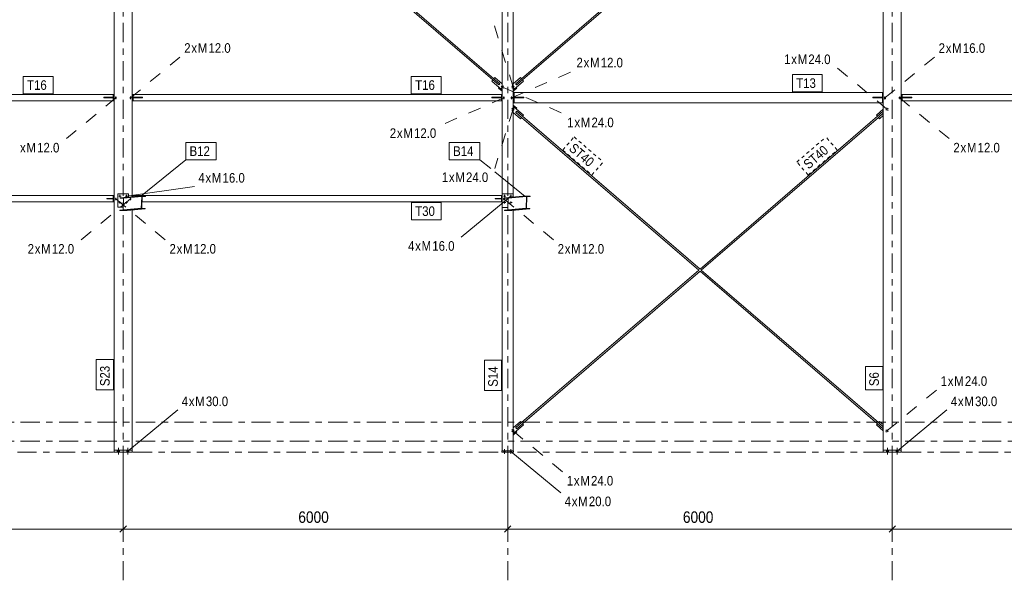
# Model space of a CAD drawing. Header units: millimetres. Extents: x -981 to 119, y -271 to 339.
# Tile 8 of 16: x -726 to -573, y -22 to 66. Entities that reach past the tile are written whole.
import ezdxf

# ---------------------------------------------------------------- set-up
doc = ezdxf.new("R2010")
doc.units = ezdxf.units.MM
for name, pattern in [('XKITLINE00', [0]), ('XKITLINE02', [4, 2, -2]), ('XKITLINE03', [6, 3, -1, 1, -1]), ('XKITLINE04', [3, 0.5, -0.5, 0.5, -0.5, 0.5, -0.5])]:
    doc.linetypes.add(name, pattern=pattern)
for name, color, linetype, lineweight in [('Element', 2, 'Continuous', 0), ('Spoina', 1, 'Continuous', 0), ('Wymiar', 4, 'Continuous', 0), ('Znak elementu', 2, 'Continuous', 0), ('Znak śruby', 4, 'Continuous', 0), ('Śruba', 3, 'Continuous', 0)]:
    doc.layers.add(name, color=color, linetype=linetype, lineweight=lineweight)
doc.styles.add('ARIAL', font='ARIAL.TTF')

msp = doc.modelspace()

# ---------------------------------------------------------------- hatches: boundary and pattern name
at = {"layer": 'Śruba'}
for points in [[(-710.59, 38.27), (-710.59, 38.28), (-710.59, 38.28), (-710.58, 38.29), (-710.58, 38.3), (-710.57, 38.31), (-710.57, 38.32), (-710.56, 38.32), (-710.56, 38.33), (-710.55, 38.33), (-710.54, 38.34), (-710.53, 38.34), (-710.53, 38.34), (-710.52, 38.35), (-710.51, 38.35), (-710.5, 38.35), (-710.49, 38.35), (-710.48, 38.35), (-710.47, 38.34), (-710.47, 38.34), (-710.46, 38.34), (-710.45, 38.33), (-710.44, 38.33), (-710.44, 38.32), (-710.43, 38.32), (-710.43, 38.31), (-710.42, 38.3), (-710.42, 38.29), (-710.41, 38.28), (-710.41, 38.28), (-710.41, 38.27), (-710.41, 38.26), (-710.41, 38.25), (-710.41, 38.24), (-710.41, 38.23), (-710.42, 38.22), (-710.42, 38.22), (-710.43, 38.21), (-710.43, 38.2), (-710.44, 38.19), (-710.44, 38.19), (-710.45, 38.18), (-710.46, 38.18), (-710.47, 38.18), (-710.47, 38.17), (-710.48, 38.17), (-710.49, 38.17), (-710.5, 38.17), (-710.51, 38.17), (-710.52, 38.17), (-710.53, 38.17), (-710.53, 38.18), (-710.54, 38.18), (-710.55, 38.18), (-710.56, 38.19), (-710.56, 38.19), (-710.57, 38.2), (-710.57, 38.21), (-710.58, 38.22), (-710.58, 38.22), (-710.59, 38.23), (-710.59, 38.24), (-710.59, 38.25), (-710.59, 38.26)], [(-710.59, 37.27), (-710.59, 37.28), (-710.59, 37.28), (-710.58, 37.29), (-710.58, 37.3), (-710.57, 37.31), (-710.57, 37.32), (-710.56, 37.32), (-710.56, 37.33), (-710.55, 37.33), (-710.54, 37.34), (-710.53, 37.34), (-710.53, 37.34), (-710.52, 37.35), (-710.51, 37.35), (-710.5, 37.35), (-710.49, 37.35), (-710.48, 37.35), (-710.47, 37.34), (-710.47, 37.34), (-710.46, 37.34), (-710.45, 37.33), (-710.44, 37.33), (-710.44, 37.32), (-710.43, 37.32), (-710.43, 37.31), (-710.42, 37.3), (-710.42, 37.29), (-710.41, 37.28), (-710.41, 37.28), (-710.41, 37.27), (-710.41, 37.26), (-710.41, 37.25), (-710.41, 37.24), (-710.41, 37.23), (-710.42, 37.22), (-710.42, 37.22), (-710.43, 37.21), (-710.43, 37.2), (-710.44, 37.19), (-710.44, 37.19), (-710.45, 37.18), (-710.46, 37.18), (-710.47, 37.18), (-710.47, 37.17), (-710.48, 37.17), (-710.49, 37.17), (-710.5, 37.17), (-710.51, 37.17), (-710.52, 37.17), (-710.53, 37.17), (-710.53, 37.18), (-710.54, 37.18), (-710.55, 37.18), (-710.56, 37.19), (-710.56, 37.19), (-710.57, 37.2), (-710.57, 37.21), (-710.58, 37.22), (-710.58, 37.22), (-710.59, 37.23), (-710.59, 37.24), (-710.59, 37.25), (-710.59, 37.26)], [(-709.59, 38.27), (-709.59, 38.28), (-709.59, 38.28), (-709.58, 38.29), (-709.58, 38.3), (-709.57, 38.31), (-709.57, 38.32), (-709.56, 38.32), (-709.56, 38.33), (-709.55, 38.33), (-709.54, 38.34), (-709.53, 38.34), (-709.53, 38.34), (-709.52, 38.35), (-709.51, 38.35), (-709.5, 38.35), (-709.49, 38.35), (-709.48, 38.35), (-709.47, 38.34), (-709.47, 38.34), (-709.46, 38.34), (-709.45, 38.33), (-709.44, 38.33), (-709.44, 38.32), (-709.43, 38.32), (-709.43, 38.31), (-709.42, 38.3), (-709.42, 38.29), (-709.41, 38.28), (-709.41, 38.28), (-709.41, 38.27), (-709.41, 38.26), (-709.41, 38.25), (-709.41, 38.24), (-709.41, 38.23), (-709.42, 38.22), (-709.42, 38.22), (-709.43, 38.21), (-709.43, 38.2), (-709.44, 38.19), (-709.44, 38.19), (-709.45, 38.18), (-709.46, 38.18), (-709.47, 38.18), (-709.47, 38.17), (-709.48, 38.17), (-709.49, 38.17), (-709.5, 38.17), (-709.51, 38.17), (-709.52, 38.17), (-709.53, 38.17), (-709.53, 38.18), (-709.54, 38.18), (-709.55, 38.18), (-709.56, 38.19), (-709.56, 38.19), (-709.57, 38.2), (-709.57, 38.21), (-709.58, 38.22), (-709.58, 38.22), (-709.59, 38.23), (-709.59, 38.24), (-709.59, 38.25), (-709.59, 38.26)], [(-650.59, 38.27), (-650.59, 38.27), (-650.59, 38.28), (-650.58, 38.29), (-650.58, 38.3), (-650.57, 38.31), (-650.57, 38.31), (-650.56, 38.32), (-650.56, 38.33), (-650.55, 38.33), (-650.54, 38.34), (-650.53, 38.34), (-650.53, 38.34), (-650.52, 38.35), (-650.51, 38.35), (-650.5, 38.35), (-650.49, 38.35), (-650.48, 38.35), (-650.47, 38.34), (-650.47, 38.34), (-650.46, 38.34), (-650.45, 38.33), (-650.44, 38.33), (-650.44, 38.32), (-650.43, 38.31), (-650.43, 38.31), (-650.42, 38.3), (-650.42, 38.29), (-650.41, 38.28), (-650.41, 38.27), (-650.41, 38.27), (-650.41, 38.26), (-650.41, 38.25), (-650.41, 38.24), (-650.41, 38.23), (-650.42, 38.22), (-650.42, 38.21), (-650.43, 38.21), (-650.43, 38.2), (-650.44, 38.19), (-650.44, 38.19), (-650.45, 38.18), (-650.46, 38.18), (-650.47, 38.17), (-650.47, 38.17), (-650.48, 38.17), (-650.49, 38.17), (-650.5, 38.17), (-650.51, 38.17), (-650.52, 38.17), (-650.53, 38.17), (-650.53, 38.17), (-650.54, 38.18), (-650.55, 38.18), (-650.56, 38.19), (-650.56, 38.19), (-650.57, 38.2), (-650.57, 38.21), (-650.58, 38.21), (-650.58, 38.22), (-650.59, 38.23), (-650.59, 38.24), (-650.59, 38.25), (-650.59, 38.26)], [(-650.59, 37.27), (-650.59, 37.27), (-650.59, 37.28), (-650.58, 37.29), (-650.58, 37.3), (-650.57, 37.31), (-650.57, 37.31), (-650.56, 37.32), (-650.56, 37.33), (-650.55, 37.33), (-650.54, 37.34), (-650.53, 37.34), (-650.53, 37.34), (-650.52, 37.35), (-650.51, 37.35), (-650.5, 37.35), (-650.49, 37.35), (-650.48, 37.35), (-650.47, 37.34), (-650.47, 37.34), (-650.46, 37.34), (-650.45, 37.33), (-650.44, 37.33), (-650.44, 37.32), (-650.43, 37.31), (-650.43, 37.31), (-650.42, 37.3), (-650.42, 37.29), (-650.41, 37.28), (-650.41, 37.27), (-650.41, 37.27), (-650.41, 37.26), (-650.41, 37.25), (-650.41, 37.24), (-650.41, 37.23), (-650.42, 37.22), (-650.42, 37.21), (-650.43, 37.21), (-650.43, 37.2), (-650.44, 37.19), (-650.44, 37.19), (-650.45, 37.18), (-650.46, 37.18), (-650.47, 37.17), (-650.47, 37.17), (-650.48, 37.17), (-650.49, 37.17), (-650.5, 37.17), (-650.51, 37.17), (-650.52, 37.17), (-650.53, 37.17), (-650.53, 37.17), (-650.54, 37.18), (-650.55, 37.18), (-650.56, 37.19), (-650.56, 37.19), (-650.57, 37.2), (-650.57, 37.21), (-650.58, 37.21), (-650.58, 37.22), (-650.59, 37.23), (-650.59, 37.24), (-650.59, 37.25), (-650.59, 37.26)], [(-649.59, 38.27), (-649.59, 38.27), (-649.59, 38.28), (-649.58, 38.29), (-649.58, 38.3), (-649.57, 38.31), (-649.57, 38.31), (-649.56, 38.32), (-649.56, 38.33), (-649.55, 38.33), (-649.54, 38.34), (-649.53, 38.34), (-649.53, 38.34), (-649.52, 38.35), (-649.51, 38.35), (-649.5, 38.35), (-649.49, 38.35), (-649.48, 38.35), (-649.47, 38.34), (-649.47, 38.34), (-649.46, 38.34), (-649.45, 38.33), (-649.44, 38.33), (-649.44, 38.32), (-649.43, 38.31), (-649.43, 38.31), (-649.42, 38.3), (-649.42, 38.29), (-649.41, 38.28), (-649.41, 38.27), (-649.41, 38.27), (-649.41, 38.26), (-649.41, 38.25), (-649.41, 38.24), (-649.41, 38.23), (-649.42, 38.22), (-649.42, 38.21), (-649.43, 38.21), (-649.43, 38.2), (-649.44, 38.19), (-649.44, 38.19), (-649.45, 38.18), (-649.46, 38.18), (-649.47, 38.17), (-649.47, 38.17), (-649.48, 38.17), (-649.49, 38.17), (-649.5, 38.17), (-649.51, 38.17), (-649.52, 38.17), (-649.53, 38.17), (-649.53, 38.17), (-649.54, 38.18), (-649.55, 38.18), (-649.56, 38.19), (-649.56, 38.19), (-649.57, 38.2), (-649.57, 38.21), (-649.58, 38.21), (-649.58, 38.22), (-649.59, 38.23), (-649.59, 38.24), (-649.59, 38.25), (-649.59, 38.26)], [(-710.91, -1.4), (-710.59, -1.4), (-710.59, -1.7), (-710.91, -1.7)], [(-710.91, -1.4), (-710.59, -1.4), (-710.59, -1.7), (-710.91, -1.7)], [(-709.41, -1.4), (-709.09, -1.4), (-709.09, -1.7), (-709.41, -1.7)], [(-709.41, -1.4), (-709.09, -1.4), (-709.09, -1.7), (-709.41, -1.7)], [(-650.61, -1.5), (-650.39, -1.5), (-650.39, -1.7), (-650.61, -1.7)], [(-650.61, -1.5), (-650.39, -1.5), (-650.39, -1.7), (-650.61, -1.7)], [(-649.61, -1.5), (-649.39, -1.5), (-649.39, -1.7), (-649.61, -1.7)], [(-649.61, -1.5), (-649.39, -1.5), (-649.39, -1.7), (-649.61, -1.7)], [(-590.91, -1.4), (-590.59, -1.4), (-590.59, -1.7), (-590.91, -1.7)], [(-590.91, -1.4), (-590.59, -1.4), (-590.59, -1.7), (-590.91, -1.7)], [(-589.41, -1.4), (-589.09, -1.4), (-589.09, -1.7), (-589.41, -1.7)], [(-589.41, -1.4), (-589.09, -1.4), (-589.09, -1.7), (-589.41, -1.7)]]:
    msp.add_hatch(color=256, dxfattribs=at).paths.add_polyline_path(points, flags=17)

# ---------------------------------------------------------------- linework, layer by layer
at = {"layer": 'Element', "linetype": 'XKITLINE00', "lineweight": 0}
for p, q in [((-650.85, 38.61), (-650.85, 106.95)), ((-649.15, 38.61), (-649.15, 106.95)), ((-708.23, 104.65), (-652.31, 56.38)), ((-708.07, 104.83), (-652.15, 56.56)), ((-647.85, 56.56), (-591.93, 104.83)), ((-647.69, 56.38), (-591.77, 104.65)), ((-711.4, 99.7), (-711.4, -1.4)), ((-708.6, 38.18), (-708.6, 99.7)), ((-591.4, 99.7), (-591.4, -1.4)), ((-588.6, 99.7), (-588.6, -1.4)), ((-652.47, 56.19), (-652.31, 56.38)), ((-650.96, 54.88), (-652.47, 56.19)), ((-652.31, 56.38), (-651.4, 55.6)), ((-652.15, 56.56), (-651.99, 56.75)), ((-651.25, 55.78), (-652.15, 56.56)), ((-651.99, 56.75), (-650.85, 55.77)), ((-651.4, 55.6), (-651.38, 55.62)), ((-651.38, 55.62), (-651.27, 55.75)), ((-651.27, 55.75), (-651.25, 55.78)), ((-650.85, 55.77), (-650.85, 55.78)), ((-649.15, 55.77), (-648.01, 56.75)), ((-649.15, 55.77), (-649.15, 55.78)), ((-647.53, 56.19), (-649.04, 54.88)), ((-647.85, 56.56), (-648.75, 55.78)), ((-648.73, 55.75), (-648.75, 55.78)), ((-648.73, 55.75), (-648.62, 55.62)), ((-648.6, 55.6), (-648.62, 55.62)), ((-648.6, 55.6), (-647.69, 56.38)), ((-648.01, 56.75), (-647.85, 56.56)), ((-647.69, 56.38), (-647.53, 56.19)), ((-769.01, 54.14), (-711.54, 54.14)), ((-711.54, 53.69), (-711.54, 54.14)), ((-711.5, 54.14), (-711.54, 54.14)), ((-711.54, 54.14), (-711.54, 53.69)), ((-711.5, 53.69), (-711.5, 54.14)), ((-708.5, 53.69), (-708.5, 54.14)), ((-708.5, 54.14), (-708.46, 54.14)), ((-708.46, 54.14), (-708.46, 53.69)), ((-708.46, 53.69), (-708.46, 54.14)), ((-708.46, 54.14), (-650.99, 54.14)), ((-651.42, 55.11), (-651.34, 55.21)), ((-650.85, 54.62), (-651.42, 55.11)), ((-650.95, 54.14), (-650.99, 54.14)), ((-650.99, 54.14), (-650.99, 53.69)), ((-650.99, 53.69), (-650.99, 54.14)), ((-650.96, 54.88), (-650.85, 54.89)), ((-650.95, 53.69), (-650.95, 54.14)), ((-649.15, 54.62), (-648.58, 55.11)), ((-649.04, 54.88), (-649.15, 54.89)), ((-649.05, 53.69), (-649.05, 54.44)), ((-649.05, 54.44), (-649.01, 54.44)), ((-649.01, 53.69), (-649.01, 54.44)), ((-649.01, 54.44), (-591.54, 54.44)), ((-649.01, 54.44), (-649.01, 53.69)), ((-648.58, 55.11), (-648.66, 55.21)), ((-591.54, 53.7), (-591.54, 54.44)), ((-591.5, 54.44), (-591.54, 54.44)), ((-591.54, 54.44), (-591.54, 53.7)), ((-591.5, 53.7), (-591.5, 54.44)), ((-588.5, 53.69), (-588.5, 54.14)), ((-588.5, 54.14), (-588.46, 54.14)), ((-588.46, 53.69), (-588.46, 54.14)), ((-588.46, 54.14), (-530.99, 54.14)), ((-588.46, 54.14), (-588.46, 53.69)), ((-711.54, 53.14), (-769.01, 53.14)), ((-713.04, 53.59), (-713.04, 53.69)), ((-713.04, 53.69), (-711.4, 53.69)), ((-711.4, 53.59), (-713.04, 53.59)), ((-711.54, 53.59), (-711.54, 53.14)), ((-711.54, 53.14), (-711.54, 53.59)), ((-711.5, 53.14), (-711.54, 53.14)), ((-711.5, 53.59), (-711.5, 53.14)), ((-706.96, 53.69), (-708.6, 53.69)), ((-708.6, 53.59), (-706.96, 53.59)), ((-708.5, 53.59), (-708.5, 53.14)), ((-708.5, 53.14), (-708.46, 53.14)), ((-708.46, 53.14), (-708.46, 53.59)), ((-708.46, 53.14), (-708.46, 53.59)), ((-650.99, 53.14), (-708.46, 53.14)), ((-706.96, 53.59), (-706.96, 53.69)), ((-652.49, 53.59), (-652.49, 53.69)), ((-652.49, 53.69), (-650.85, 53.69)), ((-650.85, 53.59), (-652.49, 53.59)), ((-650.99, 53.14), (-650.99, 53.59)), ((-650.99, 53.59), (-650.99, 53.14)), ((-650.95, 53.14), (-650.99, 53.14)), ((-650.95, 53.59), (-650.95, 53.14)), ((-647.51, 53.69), (-649.15, 53.69)), ((-649.15, 53.59), (-647.51, 53.59)), ((-649.15, 52.47), (-648.58, 51.98)), ((-649.05, 53.59), (-649.05, 52.84)), ((-649.05, 52.84), (-649.01, 52.84)), ((-649.01, 53.59), (-649.01, 52.84)), ((-649.01, 52.84), (-649.01, 53.59)), ((-649.01, 52.84), (-591.54, 52.84)), ((-647.51, 53.59), (-647.51, 53.69)), ((-593.04, 53.58), (-593.04, 53.7)), ((-593.04, 53.7), (-591.4, 53.7)), ((-591.4, 53.58), (-593.04, 53.58)), ((-591.54, 52.84), (-591.54, 53.58)), ((-591.54, 52.84), (-591.54, 53.58)), ((-591.5, 52.84), (-591.54, 52.84)), ((-591.5, 53.58), (-591.5, 52.84)), ((-586.96, 53.69), (-588.6, 53.69)), ((-588.6, 53.59), (-586.96, 53.59)), ((-588.5, 53.59), (-588.5, 53.14)), ((-588.5, 53.14), (-588.46, 53.14)), ((-588.46, 53.14), (-588.46, 53.59)), ((-588.46, 53.14), (-588.46, 53.59)), ((-530.99, 53.14), (-588.46, 53.14)), ((-586.96, 53.59), (-586.96, 53.69)), ((-649.15, 52.2), (-649.04, 52.21)), ((-649.15, 51.31), (-649.14, 51.32)), ((-648.01, 50.34), (-649.15, 51.32)), ((-649.04, 52.21), (-647.53, 50.9)), ((-648.75, 51.31), (-648.73, 51.34)), ((-648.75, 51.31), (-647.84, 50.53)), ((-648.73, 51.34), (-648.62, 51.47)), ((-648.66, 51.88), (-648.58, 51.98)), ((-648.62, 51.47), (-648.6, 51.5)), ((-647.69, 50.71), (-648.6, 51.5)), ((-647.53, 50.9), (-647.69, 50.71)), ((-647.69, 50.71), (-620, 26.88)), ((-620, 26.88), (-592.31, 50.71)), ((-592.47, 50.9), (-591.4, 51.83)), ((-592.31, 50.71), (-592.47, 50.9)), ((-591.4, 51.5), (-592.31, 50.71)), ((-592.16, 50.53), (-591.4, 51.18)), ((-591.4, 50.85), (-591.99, 50.34)), ((-591.42, 51.98), (-591.4, 52)), ((-591.4, 51.95), (-591.42, 51.98)), ((-591.4, 51.49), (-591.4, 51.5)), ((-647.84, 50.53), (-648.01, 50.34)), ((-647.84, 50.53), (-620.18, 26.72)), ((-619.82, 26.72), (-592.16, 50.53)), ((-591.99, 50.34), (-592.16, 50.53)), ((-709.15, 38.61), (-710.85, 38.61)), ((-710.85, 38.61), (-710.85, 36.51)), ((-709.15, 38.13), (-709.15, 38.61)), ((-649.15, 38.61), (-650.85, 38.61)), ((-650.85, 38.61), (-650.85, 36.5)), ((-649.15, 38.12), (-649.15, 38.61)), ((-769.02, 38.36), (-711.54, 38.36)), ((-711.54, 37.36), (-767.07, 37.36)), ((-712.54, 37.81), (-712.54, 37.91)), ((-712.54, 37.91), (-711.4, 37.91)), ((-711.4, 37.81), (-712.54, 37.81)), ((-711.54, 38.36), (-711.54, 37.91)), ((-711.5, 38.34), (-711.54, 38.34)), ((-711.54, 37.81), (-711.54, 37.36)), ((-711.5, 37.38), (-711.54, 37.38)), ((-711.5, 37.91), (-711.5, 38.34)), ((-711.5, 37.81), (-711.5, 37.38)), ((-707.65, 38.26), (-710.47, 38.01)), ((-707.65, 38.18), (-710.47, 37.92)), ((-710.47, 38.01), (-710.47, 37.92)), ((-710.47, 37.92), (-709.93, 37.92)), ((-709.93, 37.92), (-709.98, 36.14)), ((-709.93, 37.92), (-707.11, 38.18)), ((-708.5, 38.19), (-708.5, 38.34)), ((-708.5, 38.34), (-708.46, 38.34)), ((-708.46, 38.19), (-708.46, 38.36)), ((-650.98, 38.36), (-708.46, 38.36)), ((-707.65, 38.26), (-707.65, 38.18)), ((-706.5, 38.26), (-707.65, 38.26)), ((-707.65, 38.18), (-707.65, 38.26)), ((-707.65, 38.26), (-706.5, 38.26)), ((-707.11, 38.18), (-707.65, 38.18)), ((-707.11, 38.18), (-707.65, 38.18)), ((-707.17, 36.35), (-707.11, 38.18)), ((-707.17, 36.35), (-707.11, 38.18)), ((-707.05, 38.18), (-707.1, 36.35)), ((-707.05, 38.18), (-707.1, 36.35)), ((-650.98, 37.36), (-707.07, 37.36)), ((-706.5, 38.18), (-707.05, 38.18)), ((-707.05, 38.13), (-706.5, 38.18)), ((-706.5, 38.18), (-707.05, 38.18)), ((-706.5, 38.26), (-706.5, 38.18)), ((-706.5, 38.26), (-706.5, 38.18)), ((-651.98, 37.81), (-651.98, 37.91)), ((-651.98, 37.91), (-650.85, 37.91)), ((-650.85, 37.81), (-651.98, 37.81)), ((-650.98, 37.91), (-650.98, 38.36)), ((-650.94, 38.34), (-650.98, 38.34)), ((-650.98, 37.81), (-650.98, 37.36)), ((-650.94, 37.38), (-650.98, 37.38)), ((-650.94, 37.91), (-650.94, 38.34)), ((-650.94, 37.81), (-650.94, 37.38)), ((-647.63, 38.26), (-650.45, 38.01)), ((-647.63, 38.18), (-650.45, 37.92)), ((-650.45, 38.01), (-650.45, 37.92)), ((-650.45, 37.92), (-649.91, 37.92)), ((-649.91, 37.92), (-649.96, 36.14)), ((-649.91, 37.92), (-647.09, 38.18)), ((-647.63, 38.26), (-647.63, 38.18)), ((-646.48, 38.26), (-647.63, 38.26)), ((-647.63, 38.18), (-647.63, 38.26)), ((-647.63, 38.26), (-646.48, 38.26)), ((-647.09, 38.18), (-647.63, 38.18)), ((-647.09, 38.18), (-647.63, 38.18)), ((-647.14, 36.35), (-647.09, 38.18)), ((-647.14, 36.35), (-647.09, 38.18)), ((-647.02, 38.18), (-647.08, 36.35)), ((-647.02, 38.18), (-647.08, 36.35)), ((-647.03, 38.13), (-646.48, 38.18)), ((-646.48, 38.18), (-647.02, 38.18)), ((-646.48, 38.18), (-647.02, 38.18)), ((-646.48, 38.26), (-646.48, 38.18)), ((-646.48, 38.26), (-646.48, 38.18)), ((-710.85, 36.51), (-709.97, 36.51)), ((-707.71, 36.35), (-710.53, 36.09)), ((-707.71, 36.26), (-710.53, 36.01)), ((-710.53, 36.01), (-710.53, 36.09)), ((-710.53, 36.01), (-709.38, 36.01)), ((-709.38, 36.01), (-706.56, 36.26)), ((-708.6, -1.4), (-708.6, 36.08)), ((-707.71, 36.35), (-707.71, 36.26)), ((-707.17, 36.35), (-707.71, 36.35)), ((-707.71, 36.26), (-707.71, 36.35)), ((-707.71, 36.35), (-707.17, 36.35)), ((-706.56, 36.26), (-707.71, 36.26)), ((-706.56, 36.26), (-707.71, 36.26)), ((-707.1, 36.35), (-706.56, 36.35)), ((-707.1, 36.35), (-706.56, 36.35)), ((-706.56, 36.35), (-706.56, 36.26)), ((-706.56, 36.35), (-706.56, 36.26)), ((-650.85, -1.5), (-650.85, 36.5)), ((-650.85, 36.5), (-649.95, 36.5)), ((-647.69, 36.35), (-650.51, 36.09)), ((-647.69, 36.26), (-650.51, 36)), ((-650.51, 36), (-650.51, 36.09)), ((-650.51, 36), (-649.36, 36)), ((-649.36, 36), (-646.54, 36.26)), ((-649.15, -1.5), (-649.15, 36.02)), ((-647.69, 36.35), (-647.69, 36.26)), ((-647.14, 36.35), (-647.69, 36.35)), ((-647.69, 36.26), (-647.69, 36.35)), ((-647.69, 36.35), (-647.14, 36.35)), ((-646.54, 36.26), (-647.69, 36.26)), ((-646.54, 36.26), (-647.69, 36.26)), ((-647.08, 36.35), (-646.53, 36.35)), ((-647.08, 36.35), (-646.53, 36.35)), ((-646.53, 36.35), (-646.54, 36.26)), ((-646.53, 36.35), (-646.54, 36.26)), ((-647.84, 2.91), (-620.18, 26.72)), ((-647.69, 2.73), (-620, 26.56)), ((-620, 26.56), (-592.31, 2.73)), ((-619.82, 26.72), (-592.16, 2.91)), ((-649.15, 2.12), (-648.01, 3.1)), ((-648.01, 3.1), (-647.84, 2.91)), ((-592.16, 2.91), (-591.99, 3.1)), ((-591.99, 3.1), (-591.4, 2.59)), ((-649.14, 2.12), (-649.15, 2.13)), ((-647.53, 2.54), (-649.04, 1.24)), ((-647.84, 2.91), (-648.75, 2.13)), ((-648.73, 2.1), (-648.75, 2.13)), ((-648.73, 2.1), (-648.62, 1.98)), ((-648.58, 1.47), (-648.66, 1.56)), ((-648.6, 1.95), (-648.62, 1.98)), ((-648.6, 1.95), (-647.69, 2.73)), ((-647.69, 2.73), (-647.53, 2.54)), ((-592.47, 2.54), (-592.31, 2.73)), ((-591.4, 1.62), (-592.47, 2.54)), ((-592.31, 2.73), (-591.4, 1.95)), ((-591.4, 2.26), (-592.16, 2.91)), ((-591.4, 1.95), (-591.4, 1.95)), ((-649.15, 0.97), (-648.58, 1.47)), ((-649.04, 1.24), (-649.15, 1.25)), ((-591.42, 1.47), (-591.4, 1.49)), ((-591.4, 1.44), (-591.42, 1.47)), ((-711.4, -1.4), (-708.6, -1.4)), ((-711.4, -1.7), (-711.4, -1.4)), ((-708.6, -1.7), (-708.6, -1.4)), ((-650.9, -1.5), (-650.85, -1.5)), ((-650.9, -1.7), (-650.9, -1.5)), ((-650.85, -1.5), (-649.15, -1.5)), ((-649.15, -1.5), (-649.1, -1.5)), ((-649.1, -1.7), (-649.1, -1.5)), ((-588.6, -1.4), (-591.4, -1.4)), ((-591.4, -1.7), (-591.4, -1.4)), ((-588.6, -1.7), (-588.6, -1.4)), ((-708.6, -1.7), (-711.4, -1.7)), ((-650.9, -1.7), (-649.1, -1.7)), ((-588.6, -1.7), (-591.4, -1.7))]:
    msp.add_line(p, q, dxfattribs=at)
at = {"layer": 'Spoina', "linetype": 'XKITLINE03', "lineweight": 0}
for p, q in [((-710, -21.7), (-710, 140)), ((-650, -21.7), (-650, 140)), ((-590, -21.7), (-590, 140)), ((-852, 3), (-211.4, 3)), ((-960, 0), (20, 0)), ((-816.5, -1.7), (20, -1.7))]:
    msp.add_line(p, q, dxfattribs=at)
at = {"layer": 'Wymiar', "linetype": 'XKITLINE00', "lineweight": 0}
for p, q in [((-710, -2.7), (-710, -15.14)), ((-710, -2.7), (-710, -15.14)), ((-650, -2.7), (-650, -15.14)), ((-650, -2.7), (-650, -15.14)), ((-590, -2.7), (-590, -15.14)), ((-590, -2.7), (-590, -15.14)), ((-770, -13.7), (-710, -13.7)), ((-709.49, -13.19), (-710.51, -14.21)), ((-709.49, -13.19), (-710.51, -14.21)), ((-710, -13.7), (-650, -13.7)), ((-649.49, -13.19), (-650.51, -14.21)), ((-649.49, -13.19), (-650.51, -14.21)), ((-650, -13.7), (-590, -13.7)), ((-589.49, -13.19), (-590.51, -14.21)), ((-589.49, -13.19), (-590.51, -14.21)), ((-590, -13.7), (-530, -13.7))]:
    msp.add_line(p, q, dxfattribs=at)
at = {"layer": 'Znak elementu', "linetype": 'XKITLINE00', "lineweight": 0}
for p, q in [((-725.59, 56.94), (-720.94, 56.94)), ((-725.59, 54.24), (-725.59, 56.94)), ((-720.94, 54.24), (-720.94, 56.94)), ((-665.04, 56.94), (-660.39, 56.94)), ((-665.04, 54.24), (-665.04, 56.94)), ((-660.39, 54.24), (-660.39, 56.94)), ((-605.59, 57.24), (-600.94, 57.24)), ((-605.59, 54.54), (-605.59, 57.24)), ((-600.94, 54.54), (-600.94, 57.24)), ((-725.59, 54.24), (-720.94, 54.24)), ((-665.04, 54.24), (-660.39, 54.24)), ((-605.59, 54.54), (-600.94, 54.54)), ((-700.24, 46.63), (-695.48, 46.63)), ((-700.24, 43.93), (-700.24, 46.63)), ((-695.48, 43.93), (-695.48, 46.63)), ((-659.12, 46.63), (-654.36, 46.63)), ((-659.12, 43.93), (-659.12, 46.63)), ((-654.36, 43.93), (-654.36, 46.63)), ((-707.31, 38.21), (-700.24, 43.93)), ((-700.24, 43.93), (-695.48, 43.93)), ((-659.12, 43.93), (-654.36, 43.93)), ((-652.66, 42.55), (-654.36, 43.93)), ((-647.29, 38.21), (-652.02, 42.03)), ((-665.03, 37.26), (-660.38, 37.26)), ((-665.03, 34.56), (-665.03, 37.26)), ((-660.38, 34.56), (-660.38, 37.26)), ((-665.03, 34.56), (-660.38, 34.56)), ((-714.2, 8), (-714.2, 12.76)), ((-711.5, 12.76), (-714.2, 12.76)), ((-711.5, 8), (-711.5, 12.76)), ((-653.65, 7.9), (-653.65, 12.66)), ((-650.95, 12.66), (-653.65, 12.66)), ((-650.95, 7.9), (-650.95, 12.66)), ((-594.2, 8), (-594.2, 11.65)), ((-591.5, 11.65), (-594.2, 11.65)), ((-591.5, 8), (-591.5, 11.65)), ((-711.5, 8), (-714.2, 8)), ((-650.95, 7.9), (-653.65, 7.9)), ((-591.5, 8), (-594.2, 8))]:
    msp.add_line(p, q, dxfattribs=at)
at = {"layer": 'Znak elementu', "linetype": 'XKITLINE04', "lineweight": 0}
for p, q in [((-641.41, 45.44), (-639.65, 47.49)), ((-639.65, 47.49), (-635.11, 43.58)), ((-604.89, 43.58), (-600.35, 47.49)), ((-598.59, 45.44), (-600.35, 47.49)), ((-641.41, 45.44), (-636.87, 41.54)), ((-603.13, 41.54), (-598.59, 45.44)), ((-636.87, 41.54), (-635.11, 43.58)), ((-603.13, 41.54), (-604.89, 43.58))]:
    msp.add_line(p, q, dxfattribs=at)
at = {"layer": 'Znak śruby', "linetype": 'XKITLINE02', "lineweight": 0}
for p, q in [((-649.17, 55.26), (-652.27, 65.5)), ((-708.85, 53.59), (-701.07, 60.02)), ((-591.15, 53.58), (-583.37, 60.01)), ((-649.4, 53.59), (-639.87, 57.74)), ((-590.83, 51.83), (-598.61, 58.26)), ((-650.83, 55.26), (-641.31, 51.11)), ((-711.15, 53.59), (-718.93, 47.17)), ((-650.6, 53.59), (-660.13, 49.44)), ((-588.85, 53.59), (-581.07, 47.17)), ((-649.17, 51.83), (-652.02, 42.55)), ((-708.85, 37.81), (-716.63, 31.38)), ((-711.15, 37.81), (-703.37, 31.38)), ((-650.59, 37.81), (-642.81, 31.38)), ((-590.83, 1.62), (-583.05, 8.04)), ((-649.17, 1.62), (-641.39, -4.81))]:
    msp.add_line(p, q, dxfattribs=at)
at = {"layer": 'Znak śruby', "linetype": 'XKITLINE00', "lineweight": 0}
for p, q in [((-709.5, 38.26), (-698.87, 39.76)), ((-649.5, 38.26), (-657.28, 31.83)), ((-709.25, -1.55), (-701.47, 4.88)), ((-589.25, -1.55), (-581.47, 4.88)), ((-649.5, -1.6), (-641.72, -8.03))]:
    msp.add_line(p, q, dxfattribs=at)
at = {"layer": 'Śruba', "linetype": 'XKITLINE00', "lineweight": 0}
for p, q in [((-651.03, 55.43), (-650.9, 55.32)), ((-650.66, 55.46), (-650.77, 55.33)), ((-649.34, 55.46), (-649.23, 55.33)), ((-648.97, 55.43), (-649.1, 55.32)), ((-651, 55.06), (-650.89, 55.2)), ((-650.63, 55.09), (-650.77, 55.21)), ((-649.37, 55.09), (-649.23, 55.21)), ((-649, 55.06), (-649.11, 55.2)), ((-649.37, 52), (-649.23, 51.88)), ((-649.34, 51.63), (-649.23, 51.76)), ((-649, 52.03), (-649.11, 51.89)), ((-648.97, 51.66), (-649.1, 51.77)), ((-591.03, 51.66), (-590.9, 51.77)), ((-591, 52.03), (-590.89, 51.89)), ((-590.63, 52), (-590.77, 51.88)), ((-590.66, 51.63), (-590.77, 51.76)), ((-710.5, 38.08), (-710.5, 38.44)), ((-709.5, 38.08), (-709.5, 38.44)), ((-650.5, 38.08), (-650.5, 38.44)), ((-649.5, 38.08), (-649.5, 38.44)), ((-710.68, 38.26), (-710.32, 38.26)), ((-710.68, 37.26), (-710.32, 37.26)), ((-710.5, 37.08), (-710.5, 37.44)), ((-709.68, 38.26), (-709.32, 38.26)), ((-709.68, 37.26), (-709.56, 37.26)), ((-709.5, 37.44), (-709.5, 37.32)), ((-709.5, 37.08), (-709.5, 37.2)), ((-709.32, 37.26), (-709.44, 37.26)), ((-650.68, 38.26), (-650.32, 38.26)), ((-650.68, 37.26), (-650.32, 37.26)), ((-650.5, 37.08), (-650.5, 37.44)), ((-649.68, 38.26), (-649.32, 38.26)), ((-649.68, 37.26), (-649.56, 37.26)), ((-649.5, 37.44), (-649.5, 37.32)), ((-649.5, 37.08), (-649.5, 37.2)), ((-649.32, 37.26), (-649.44, 37.26)), ((-649.37, 1.45), (-649.23, 1.56)), ((-649.34, 1.81), (-649.23, 1.68)), ((-649, 1.42), (-649.11, 1.55)), ((-648.97, 1.79), (-649.1, 1.67)), ((-591.03, 1.79), (-590.9, 1.67)), ((-591, 1.42), (-590.89, 1.55)), ((-590.66, 1.81), (-590.77, 1.68)), ((-590.63, 1.45), (-590.77, 1.56)), ((-710.91, -1.7), (-710.91, -1.4)), ((-710.91, -1.7), (-710.91, -1.4)), ((-710.75, -2.07), (-710.75, -1.03)), ((-710.75, -2.07), (-710.75, -1.03)), ((-710.59, -1.7), (-710.59, -1.4)), ((-710.59, -1.7), (-710.59, -1.4)), ((-709.41, -1.7), (-709.41, -1.4)), ((-709.41, -1.7), (-709.41, -1.4)), ((-709.25, -2.07), (-709.25, -1.03)), ((-709.25, -2.07), (-709.25, -1.03)), ((-709.09, -1.7), (-709.09, -1.4)), ((-709.09, -1.7), (-709.09, -1.4)), ((-650.61, -1.7), (-650.61, -1.5)), ((-650.61, -1.7), (-650.61, -1.5)), ((-650.5, -1.96), (-650.5, -1.24)), ((-650.5, -1.96), (-650.5, -1.24)), ((-650.39, -1.7), (-650.39, -1.5)), ((-650.39, -1.7), (-650.39, -1.5)), ((-649.61, -1.7), (-649.61, -1.5)), ((-649.61, -1.7), (-649.61, -1.5)), ((-649.5, -1.96), (-649.5, -1.24)), ((-649.5, -1.96), (-649.5, -1.24)), ((-649.39, -1.7), (-649.39, -1.5)), ((-649.39, -1.7), (-649.39, -1.5)), ((-590.91, -1.7), (-590.91, -1.4)), ((-590.91, -1.7), (-590.91, -1.4)), ((-590.75, -2.07), (-590.75, -1.03)), ((-590.75, -2.07), (-590.75, -1.03)), ((-590.59, -1.7), (-590.59, -1.4)), ((-590.59, -1.7), (-590.59, -1.4)), ((-589.41, -1.7), (-589.41, -1.4)), ((-589.41, -1.7), (-589.41, -1.4)), ((-589.25, -2.07), (-589.25, -1.03)), ((-589.25, -2.07), (-589.25, -1.03)), ((-589.09, -1.7), (-589.09, -1.4)), ((-589.09, -1.7), (-589.09, -1.4))]:
    msp.add_line(p, q, dxfattribs=at)
at = {"layer": 'Śruba', "linetype": 'XKITLINE02', "lineweight": 0}
for p, q in [((-711.15, 53.79), (-711.15, 53.39)), ((-711.15, 53.79), (-711.15, 53.39)), ((-708.85, 53.79), (-708.85, 53.39)), ((-708.85, 53.79), (-708.85, 53.39)), ((-650.6, 53.79), (-650.6, 53.39)), ((-650.6, 53.79), (-650.6, 53.39)), ((-649.4, 53.79), (-649.4, 53.39)), ((-649.4, 53.79), (-649.4, 53.39)), ((-591.15, 53.81), (-591.15, 53.36)), ((-591.15, 53.81), (-591.15, 53.36)), ((-588.85, 53.79), (-588.85, 53.39)), ((-588.85, 53.79), (-588.85, 53.39)), ((-711.22, 53.69), (-711.22, 53.59)), ((-711.22, 53.69), (-711.22, 53.59)), ((-711.22, 53.59), (-711.22, 53.49)), ((-711.22, 53.59), (-711.22, 53.49)), ((-711.08, 53.69), (-711.08, 53.59)), ((-711.08, 53.69), (-711.08, 53.59)), ((-711.08, 53.59), (-711.08, 53.49)), ((-711.08, 53.59), (-711.08, 53.49)), ((-708.92, 53.69), (-708.92, 53.59)), ((-708.92, 53.69), (-708.92, 53.59)), ((-708.92, 53.59), (-708.92, 53.49)), ((-708.92, 53.59), (-708.92, 53.49)), ((-708.78, 53.69), (-708.78, 53.59)), ((-708.78, 53.69), (-708.78, 53.59)), ((-708.78, 53.59), (-708.78, 53.49)), ((-708.78, 53.59), (-708.78, 53.49)), ((-650.67, 53.69), (-650.67, 53.59)), ((-650.67, 53.69), (-650.67, 53.59)), ((-650.67, 53.59), (-650.67, 53.49)), ((-650.67, 53.59), (-650.67, 53.49)), ((-650.53, 53.69), (-650.53, 53.59)), ((-650.53, 53.69), (-650.53, 53.59)), ((-650.53, 53.59), (-650.53, 53.49)), ((-650.53, 53.59), (-650.53, 53.49)), ((-649.47, 53.69), (-649.47, 53.59)), ((-649.47, 53.69), (-649.47, 53.59)), ((-649.47, 53.59), (-649.47, 53.49)), ((-649.47, 53.59), (-649.47, 53.49)), ((-649.33, 53.69), (-649.33, 53.59)), ((-649.33, 53.69), (-649.33, 53.59)), ((-649.33, 53.59), (-649.33, 53.49)), ((-649.33, 53.59), (-649.33, 53.49)), ((-591.24, 53.7), (-591.24, 53.58)), ((-591.24, 53.7), (-591.24, 53.58)), ((-591.24, 53.58), (-591.24, 53.46)), ((-591.24, 53.58), (-591.24, 53.46)), ((-591.06, 53.7), (-591.06, 53.58)), ((-591.06, 53.7), (-591.06, 53.58)), ((-591.06, 53.58), (-591.06, 53.46)), ((-591.06, 53.58), (-591.06, 53.46)), ((-588.92, 53.69), (-588.92, 53.59)), ((-588.92, 53.69), (-588.92, 53.59)), ((-588.92, 53.59), (-588.92, 53.49)), ((-588.92, 53.59), (-588.92, 53.49)), ((-588.78, 53.69), (-588.78, 53.59)), ((-588.78, 53.69), (-588.78, 53.59)), ((-588.78, 53.59), (-588.78, 53.49)), ((-588.78, 53.59), (-588.78, 53.49)), ((-711.22, 37.91), (-711.22, 37.81)), ((-711.22, 37.91), (-711.22, 37.81)), ((-711.22, 37.81), (-711.22, 37.71)), ((-711.22, 37.81), (-711.22, 37.71)), ((-711.15, 38.01), (-711.15, 37.61)), ((-711.15, 38.01), (-711.15, 37.61)), ((-711.08, 37.91), (-711.08, 37.81)), ((-711.08, 37.91), (-711.08, 37.81)), ((-711.08, 37.81), (-711.08, 37.71)), ((-711.08, 37.81), (-711.08, 37.71)), ((-708.92, 37.91), (-708.92, 37.81)), ((-708.92, 37.91), (-708.92, 37.81)), ((-708.92, 37.81), (-708.92, 37.71)), ((-708.92, 37.81), (-708.92, 37.71)), ((-708.85, 38.01), (-708.85, 37.61)), ((-708.85, 38.01), (-708.85, 37.61)), ((-708.78, 37.91), (-708.78, 37.81)), ((-708.78, 37.91), (-708.78, 37.81)), ((-708.78, 37.81), (-708.78, 37.71)), ((-708.78, 37.81), (-708.78, 37.71)), ((-650.66, 37.91), (-650.66, 37.81)), ((-650.66, 37.91), (-650.66, 37.81)), ((-650.66, 37.81), (-650.66, 37.71)), ((-650.66, 37.81), (-650.66, 37.71)), ((-650.59, 38.01), (-650.59, 37.61)), ((-650.59, 38.01), (-650.59, 37.61)), ((-650.52, 37.91), (-650.52, 37.81)), ((-650.52, 37.91), (-650.52, 37.81)), ((-650.52, 37.81), (-650.52, 37.71)), ((-650.52, 37.81), (-650.52, 37.71))]:
    msp.add_line(p, q, dxfattribs=at)

# ---------------------------------------------------------------- texts
at = {"layer": 'Wymiar', "style": 'ARIAL', "width": 0.85}
for p in [(-682.67, -12.74), (-622.67, -12.74)]:
    msp.add_text('6000', height=1.8, dxfattribs=at).set_placement(p)
at = {"layer": 'Znak elementu', "style": 'ARIAL', "width": 0.85}
for s, p in [('T16', (-724.99, 54.84)), ('T16', (-664.44, 54.84)), ('T13', (-604.99, 55.14)), ('B12', (-699.64, 44.53)), ('B14', (-658.52, 44.53)), ('T30', (-664.43, 35.16))]:
    msp.add_text(s, height=1.5, dxfattribs=at).set_placement(p)
for s, rotation, p in [('ST40', -40.7201, (-640.56, 45.5)), ('ST40', 40.7201, (-603.06, 42.38)), ('S23', 90.0002, (-712.1, 8.6)), ('S14', 90.0002, (-651.55, 8.5)), ('S6', 90.0002, (-592.1, 8.6))]:
    msp.add_text(s, height=1.5, rotation=rotation, dxfattribs=at).set_placement(p)
at = {"layer": 'Znak śruby', "style": 'ARIAL', "width": 0.85}
for s, p in [('2', (-700.47, 60.62)), ('x', (-699.36, 60.62)), ('M', (-698.36, 60.62)), ('12.0', (-696.69, 60.62)), ('2', (-582.77, 60.61)), ('x', (-581.66, 60.61)), ('M', (-580.66, 60.61)), ('16.0', (-578.99, 60.61)), ('1', (-606.88, 58.86)), ('x', (-605.77, 58.86)), ('M', (-604.77, 58.86)), ('24.0', (-603.1, 58.86)), ('2', (-639.27, 58.34)), ('x', (-638.16, 58.34)), ('M', (-637.16, 58.34)), ('12.0', (-635.49, 58.34)), ('1', (-640.71, 49.01)), ('x', (-639.59, 49.01)), ('M', (-638.59, 49.01)), ('24.0', (-636.93, 49.01)), ('2', (-668.4, 47.34)), ('x', (-667.29, 47.34)), ('M', (-666.29, 47.34)), ('12.0', (-664.62, 47.34)), ('x', (-726.09, 45.07)), ('M', (-725.09, 45.07)), ('12.0', (-723.42, 45.07)), ('2', (-580.47, 45.07)), ('x', (-579.36, 45.07)), ('M', (-578.36, 45.07)), ('12.0', (-576.69, 45.07)), ('4', (-698.27, 40.36)), ('M', (-696.16, 40.36)), ('16.0', (-694.49, 40.36)), ('1', (-660.29, 40.45)), ('x', (-659.18, 40.45)), ('M', (-658.18, 40.45)), ('24.0', (-656.51, 40.45)), ('x', (-697.16, 40.36)), ('2', (-724.9, 29.28)), ('M', (-722.79, 29.28)), ('12.0', (-721.12, 29.28)), ('2', (-702.77, 29.28)), ('M', (-700.66, 29.28)), ('12.0', (-698.99, 29.28)), ('4', (-665.55, 29.73)), ('x', (-664.44, 29.73)), ('M', (-663.44, 29.73)), ('16.0', (-661.77, 29.73)), ('2', (-642.21, 29.28)), ('M', (-640.1, 29.28)), ('12.0', (-638.43, 29.28)), ('x', (-723.79, 29.28)), ('x', (-701.66, 29.28)), ('x', (-641.1, 29.28)), ('1', (-582.45, 8.64)), ('x', (-581.34, 8.64)), ('M', (-580.34, 8.64)), ('24.0', (-578.67, 8.64)), ('4', (-700.87, 5.48)), ('x', (-699.76, 5.48)), ('M', (-698.76, 5.48)), ('30.0', (-697.09, 5.48)), ('4', (-580.87, 5.48)), ('x', (-579.76, 5.48)), ('M', (-578.76, 5.48)), ('30.0', (-577.09, 5.48)), ('1', (-640.79, -6.91)), ('x', (-639.68, -6.91)), ('M', (-638.68, -6.91)), ('24.0', (-637.01, -6.91)), ('4', (-641.12, -10.13)), ('x', (-640.01, -10.13)), ('M', (-639.01, -10.13)), ('20.0', (-637.34, -10.13))]:
    msp.add_text(s, height=1.5, dxfattribs=at).set_placement(p)

doc.saveas('drawing.dxf')
